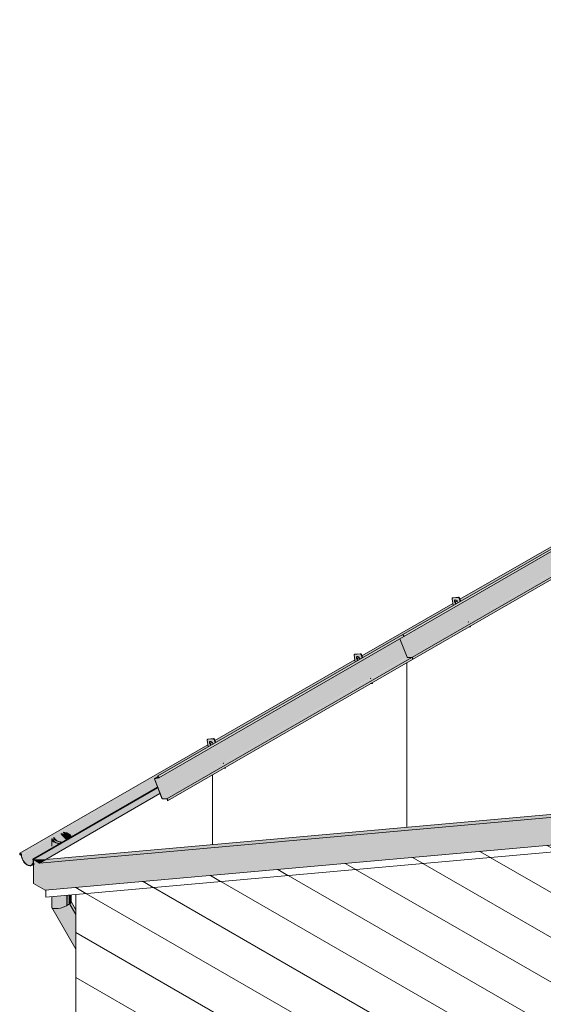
# Model space of a CAD drawing. Header units: centimetres. Extents: x 158 to 3412, y -108 to 53714.
# Tile 5 of 32: x 1923 to 2225, y 53142 to 53711. Entities that reach past the tile are written whole.
import ezdxf

# ---------------------------------------------------------------- set-up
doc = ezdxf.new("R2010")
doc.units = ezdxf.units.CM
for name, color, linetype, lineweight in [('A-GENM', 7, 'Continuous', 5), ('A-ROOF', 7, 'Continuous', 5), ('A-ROOF-OTLN', 7, 'Continuous', 5), ('A-ROOF-PATT', 7, 'Continuous', 5), ('A-WALL', 7, 'Continuous', 50), ('A-WALL-PATT', 7, 'Continuous', 5), ('P-PIPE', 7, 'Continuous', 5)]:
    doc.layers.add(name, color=color, linetype=linetype, lineweight=lineweight)

# ---------------------------------------------------------------- blocks, each defined once
blk = doc.blocks.new('ARu Rura spustowa okrągła ___FK_04_0 - Na ziemię _φ10_-9220802-_3D_ Kopia 1 Kopia 1 Kopia 1')
at = {"layer": 'P-PIPE', "true_color": 0x383e42}
h = blk.add_hatch(color=250, dxfattribs=at)
h.paths.add_polyline_path([(-2094.64, 53235.85), (-2094.6, 53235.96), (-2096.42, 53236.21), (-2097.08, 53236.4), (-2098.07, 53236.88), (-2098.86, 53237.58), (-2099.17, 53238.01), (-2099.36, 53238.51), (-2099.45, 53238.39), (-2099.36, 53237.98), (-2098.86, 53237.28), (-2097.93, 53236.62), (-2096.54, 53236.11), (-2095.77, 53235.94), (-2094.73, 53235.86)])
h.paths.add_polyline_path([(-2089.74, 53238.68), (-2089.56, 53238.87), (-2089.73, 53239.52), (-2090.37, 53240.3), (-2091.14, 53240.83), (-2092.31, 53241.29), (-2093.93, 53241.57), (-2093.29, 53241.41), (-2092.03, 53241.08), (-2091, 53240.58), (-2090.16, 53239.82), (-2089.89, 53239.45), (-2089.74, 53238.69)])
for points in [[(-2090.82, 53238.06), (-2089.74, 53238.77), (-2089.92, 53239.48), (-2090.45, 53240.17), (-2091.32, 53240.77), (-2092.46, 53241.21), (-2093.29, 53241.41), (-2094.19, 53241.39), (-2093.6, 53240.51), (-2092.86, 53240.25), (-2091.92, 53239.73), (-2091.28, 53239.14), (-2090.95, 53238.65), (-2090.83, 53238.11)], [(-2091, 53199.82), (-2089.86, 53200.72), (-2089.62, 53201.12), (-2089.53, 53201.7), (-2089.53, 53205.49), (-2091, 53205.36), (-2091, 53200.2)], [(-2086.82, 53192.59), (-2086.82, 53196.77), (-2089.54, 53201.33), (-2089.86, 53200.72), (-2090.47, 53200.18), (-2090.96, 53199.76), (-2087.04, 53192.96)], [(-2086.82, 53191.86), (-2086.82, 53192.59), (-2091, 53199.82), (-2091.32, 53199.66), (-2087.46, 53192.96)], [(-2089.45, 52976.57), (-2089.52, 52977.14), (-2089.37, 52978.62), (-2089.07, 52979.69), (-2088.51, 52980.82), (-2087.76, 52981.77), (-2086.82, 52982.49), (-2086.89, 52983.15), (-2086.99, 52983.17), (-2087.86, 52982.49), (-2088.61, 52981.54), (-2089.18, 52980.41), (-2089.52, 52979.15), (-2089.62, 52977.86), (-2089.47, 52976.62)], [(-2086.82, 52983.13), (-2086.89, 52983.21), (-2086.89, 52983.15)]]:
    blk.add_hatch(color=250, dxfattribs=at).paths.add_polyline_path(points)
h = blk.add_hatch(color=250, dxfattribs=at)
h.paths.add_polyline_path([(-2091.32, 53199.66), (-2091, 53199.82), (-2091, 53205.36), (-2091.5, 53205.31), (-2091.45, 53199.69)])
h.paths.add_polyline_path([(-2095.83, 53235.17), (-2094.78, 53235.86), (-2096.54, 53236.11), (-2097.08, 53236.25), (-2098.07, 53236.69), (-2098.98, 53237.45), (-2099.36, 53237.98), (-2099.44, 53237.98), (-2099.22, 53236.23), (-2099.15, 53235.96), (-2097.72, 53235.43), (-2097, 53235.26), (-2095.92, 53235.18)])
at = {"layer": 'P-PIPE'}
for p, q in [((-2099.53, 53238.73), (-2099.53, 53236.24)), ((-2086.82, 53196.81), (-2089.6, 53201.64)), ((-2089.53, 53201.37), (-2089.53, 53205.49)), ((-2091.38, 53199.61), (-2091, 53199.82)), ((-2086.99, 52983.17), (-2086.82, 52983.26))]:
    blk.add_line(p, q, dxfattribs=at)
for points in [[(-2094.22, 53241.49, 0), (-2093.29, 53241.41, 0), (-2092.13, 53241.13, 0), (-2091.14, 53240.69, 0), (-2090.37, 53240.11, 0), (-2089.89, 53239.45, 0), (-2089.73, 53238.73, 0), (-2089.73, 53238.69, 0)], [(-2089.53, 53238.79, 0), (-2089.7, 53239.48, 0), (-2090.2, 53240.17, 0), (-2091, 53240.77, 0), (-2092.03, 53241.23, 0), (-2093.24, 53241.52, 0), (-2094.04, 53241.6, 0)], [(-2099.51, 53238.45, 0), (-2099.36, 53237.98, 0), (-2098.86, 53237.28, 0), (-2098.07, 53236.69, 0), (-2097.03, 53236.23, 0), (-2095.83, 53235.94, 0), (-2094.65, 53235.84, 0)], [(-2094.53, 53235.96, 0), (-2095.77, 53236.05, 0), (-2096.93, 53236.33, 0), (-2097.93, 53236.77, 0), (-2098.69, 53237.34, 0), (-2099.17, 53238.01, 0), (-2099.32, 53238.55, 0)], [(-2091, 53199.82, 0), (-2090.2, 53200.36, 0), (-2089.7, 53200.89, 0), (-2089.53, 53201.37, 0)], [(-2089.47, 52976.62, 0), (-2089.62, 52977.86, 0), (-2089.52, 52979.15, 0), (-2089.18, 52980.41, 0), (-2088.61, 52981.54, 0), (-2087.86, 52982.49, 0), (-2086.99, 52983.17, 0)]]:
    blk.add_polyline3d(points, dxfattribs=at)
blk = doc.blocks.new('Construction_Roof-Accessories_Lindab_KOTEGL - Construction_Roof-Accessories_Lindab_KOTEGL-9237828-_3D_ Kopia 1 Kopia 1 Kopia 1')
at = {"layer": 'A-GENM', "true_color": 0x383e42}
h = blk.add_hatch(color=250, dxfattribs=at)
h.paths.add_polyline_path([(-1916.8, 53327.44), (-1915.79, 53327.54), (-1916.04, 53327.89), (-1916.65, 53327.54)])
h.paths.add_polyline_path([(-1925.58, 53339.88), (-1924.2, 53340.81), (-1924.63, 53341.4), (-1924.86, 53342.09), (-1924.84, 53342.65), (-1924.6, 53343.01), (-1924.14, 53343.08), (-1923.59, 53342.78), (-1923.04, 53342.08), (-1922.7, 53341.54), (-1921.53, 53342.35), (-1922.23, 53344.14), (-1922.77, 53344.56), (-1925.95, 53344.27), (-1926.19, 53343.81), (-1925.59, 53339.88)])
blk.add_hatch(color=250, dxfattribs=at).paths.add_polyline_path([(-1924.12, 53340.72), (-1923.99, 53340.93), (-1924.42, 53341.53), (-1924.64, 53342.19), (-1924.76, 53342.66), (-1924.86, 53342.6), (-1924.84, 53341.96), (-1924.45, 53341.11), (-1924.12, 53340.73)])
h = blk.add_hatch(color=250, dxfattribs=at)
h.paths.add_polyline_path([(-1915.79, 53327.54), (-1915.57, 53327.66), (-1915.73, 53328.06), (-1915.94, 53327.94)])
h.paths.add_polyline_path([(-1921.49, 53342.24), (-1921.32, 53342.47), (-1922.02, 53344.26), (-1922.23, 53344.14), (-1921.49, 53342.24)])
at = {"layer": 'A-GENM', "color": 250, "true_color": 0x2a2a2a}
for p, q in [((-1926.19, 53343.81), (-1925.58, 53339.88)), ((-1925.84, 53344.37), (-1926.05, 53344.24)), ((-1922.71, 53344.56), (-1925.95, 53344.27)), ((-1925.74, 53344.4), (-1922.5, 53344.69)), ((-1921.49, 53342.24), (-1922.23, 53344.14)), ((-1922.02, 53344.26), (-1921.28, 53342.36)), ((-1916.86, 53330.31), (-1916.91, 53330.44)), ((-1916.8, 53327.44), (-1915.79, 53327.54)), ((-1916.7, 53330.56), (-1916.65, 53330.43)), ((-1915.79, 53327.54), (-1915.94, 53327.94)), ((-1915.79, 53327.54), (-1915.57, 53327.66)), ((-1915.73, 53328.06), (-1915.57, 53327.66))]:
    blk.add_line(p, q, dxfattribs=at)
for points in [[(-1925.95, 53344.27, 0), (-1926.05, 53344.25, 0), (-1926.12, 53344.18, 0), (-1926.17, 53344.08, 0), (-1926.2, 53343.95, 0), (-1926.19, 53343.81, 0)], [(-1924.12, 53340.72, 0), (-1924.32, 53340.94, 0), (-1924.55, 53341.25, 0), (-1924.73, 53341.6, 0), (-1924.84, 53341.96, 0), (-1924.89, 53342.3, 0), (-1924.86, 53342.6, 0), (-1924.76, 53342.84, 0), (-1924.6, 53343.01, 0), (-1924.39, 53343.09, 0)], [(-1924.55, 53342.97, 0), (-1924.65, 53342.72, 0), (-1924.67, 53342.42, 0), (-1924.63, 53342.08, 0), (-1924.51, 53341.72, 0), (-1924.34, 53341.37, 0), (-1924.11, 53341.06, 0), (-1923.91, 53340.84, 0)], [(-1924.39, 53343.09, 0), (-1924.14, 53343.08, 0), (-1923.86, 53342.97, 0), (-1923.59, 53342.78, 0), (-1923.33, 53342.52, 0), (-1923.1, 53342.21, 0), (-1922.93, 53341.86, 0), (-1922.81, 53341.5, 0)], [(-1922.23, 53344.14, 0), (-1922.28, 53344.25, 0), (-1922.36, 53344.36, 0), (-1922.44, 53344.45, 0), (-1922.53, 53344.52, 0), (-1922.63, 53344.56, 0), (-1922.71, 53344.56, 0)], [(-1922.5, 53344.69, 0), (-1922.41, 53344.68, 0), (-1922.32, 53344.64, 0), (-1922.23, 53344.57, 0), (-1922.14, 53344.48, 0), (-1922.07, 53344.37, 0), (-1922.02, 53344.26, 0)]]:
    blk.add_polyline3d(points, dxfattribs=at)
blk = doc.blocks.new('Construction_Roof-Accessories_Lindab_SNO_KOTEGL - Construction_Roof-Accessories_Lindab_SNO-9284629-_3D_ Kopia 1 Kopia 1 Kopia 1')
at = {"layer": 'A-GENM', "true_color": 0x383e42}
for points in [[(-2039.05, 53273.67), (-1897.69, 53355.38), (-1898.09, 53355.75), (-2039.51, 53274.1), (-2039.12, 53273.73)], [(-2038.92, 53273.04), (-1897.42, 53354.88), (-1897.58, 53355.27), (-1897.63, 53355.32), (-2038.93, 53273.51), (-2038.85, 53273.14), (-2038.88, 53273.09)], [(-2037.06, 53261.07), (-1895.64, 53342.72), (-1899.77, 53353.38), (-2038.85, 53273.16), (-2038.92, 53273.18), (-2039.53, 53272.9), (-2041.45, 53272.38), (-2038.2, 53264)], [(-2036.95, 53260.97), (-1895.63, 53342.7), (-1895.72, 53342.67), (-2037.05, 53261.05), (-2036.97, 53260.98)], [(-2034.27, 53260.91), (-1892.85, 53342.56), (-1895.64, 53342.56), (-2036.95, 53260.97)], [(-2033.86, 53260.29), (-1892.44, 53342.07), (-1892.57, 53342.38), (-1892.88, 53342.55), (-2034.13, 53260.86), (-2033.89, 53260.55), (-2033.85, 53260.37)], [(-2033.96, 53259.8), (-1892.54, 53341.45), (-1892.44, 53341.94), (-2033.86, 53260.29)], [(-2041.5, 53272.59), (-2040.57, 53273.12), (-2041.46, 53272.61)], [(-2041.46, 53272.6), (-2038.84, 53273.23), (-2038.98, 53273.6), (-2039.27, 53273.87), (-2041.45, 53272.61)], [(-2034.24, 53260.8), (-2034.27, 53260.91), (-2034.34, 53260.8)]]:
    blk.add_hatch(color=250, dxfattribs=at).paths.add_polyline_path(points)
at = {"layer": 'A-GENM', "color": 250, "true_color": 0x2a2a2a}
for p, q in [((-2039.51, 53274.1), (-1898.09, 53355.75)), ((-2038.93, 53273.03), (-1897.51, 53354.68)), ((-1898.09, 53355.75), (-1897.63, 53355.32)), ((-1899.78, 53353.39), (-1895.64, 53342.72)), ((-2034.27, 53260.91), (-1892.85, 53342.56)), ((-1895.53, 53342.62), (-1892.85, 53342.56)), ((-2033.96, 53259.8), (-1892.54, 53341.45)), ((-1892.44, 53341.94), (-1892.54, 53341.45)), ((-2039.51, 53274.1), (-2039.53, 53274.02)), ((-2039.05, 53273.67), (-2039.51, 53274.1)), ((-2041.52, 53272.37), (-2037.14, 53261.08)), ((-2039.27, 53273.88), (-2041.49, 53272.59)), ((-2039.02, 53273.12), (-2041.46, 53272.6)), ((-2037.06, 53261.07), (-2041.45, 53272.38)), ((-2041.42, 53272.49), (-2038.97, 53273.01)), ((-2039.53, 53274.02), (-2039.08, 53273.59)), ((-2039.02, 53273.12), (-2038.84, 53273.22)), ((-2034.27, 53260.91), (-2036.95, 53260.97)), ((-2036.91, 53260.86), (-2034.24, 53260.8)), ((-2033.94, 53260.36), (-2034.04, 53259.87)), ((-2034.04, 53259.87), (-2033.96, 53259.8)), ((-2033.96, 53259.8), (-2033.86, 53260.29))]:
    blk.add_line(p, q, dxfattribs=at)
for points in [[(-1897.63, 53355.32, 0), (-1897.56, 53355.24, 0), (-1897.51, 53355.16, 0), (-1897.46, 53355.07, 0), (-1897.43, 53354.97, 0), (-1897.42, 53354.88, 0), (-1897.43, 53354.8, 0), (-1897.45, 53354.74, 0), (-1897.5, 53354.69, 0), (-1897.51, 53354.68, 0)], [(-1895.64, 53342.72, 0), (-1895.63, 53342.7, 0), (-1895.61, 53342.67, 0), (-1895.59, 53342.65, 0), (-1895.57, 53342.64, 0), (-1895.55, 53342.63, 0), (-1895.53, 53342.62, 0)], [(-1892.85, 53342.56, 0), (-1892.78, 53342.55, 0), (-1892.71, 53342.51, 0), (-1892.64, 53342.45, 0), (-1892.57, 53342.38, 0), (-1892.51, 53342.29, 0), (-1892.47, 53342.2, 0), (-1892.44, 53342.11, 0), (-1892.43, 53342.02, 0), (-1892.44, 53341.94, 0)], [(-2041.46, 53272.6, 0), (-2041.5, 53272.59, 0), (-2041.52, 53272.56, 0), (-2041.54, 53272.52, 0), (-2041.54, 53272.48, 0), (-2041.53, 53272.42, 0), (-2041.52, 53272.37, 0)], [(-2041.45, 53272.38, 0), (-2041.46, 53272.41, 0), (-2041.46, 53272.43, 0), (-2041.46, 53272.46, 0), (-2041.45, 53272.47, 0), (-2041.44, 53272.49, 0), (-2041.43, 53272.49, 0)], [(-2039.08, 53273.59, 0), (-2039.03, 53273.54, 0), (-2038.99, 53273.48, 0), (-2038.96, 53273.41, 0), (-2038.94, 53273.34, 0), (-2038.93, 53273.28, 0), (-2038.93, 53273.22, 0), (-2038.95, 53273.17, 0), (-2038.98, 53273.14, 0), (-2038.99, 53273.13, 0)], [(-2038.97, 53273.01, 0), (-2038.92, 53273.04, 0), (-2038.88, 53273.09, 0), (-2038.85, 53273.15, 0), (-2038.84, 53273.23, 0), (-2038.85, 53273.32, 0), (-2038.88, 53273.42, 0), (-2038.93, 53273.51, 0), (-2038.98, 53273.6, 0), (-2039.05, 53273.67, 0)], [(-2037.14, 53261.08, 0), (-2037.11, 53261.02, 0), (-2037.08, 53260.97, 0), (-2037.04, 53260.93, 0), (-2036.99, 53260.89, 0), (-2036.95, 53260.87, 0)], [(-2036.95, 53260.97, 0), (-2036.97, 53260.98, 0), (-2036.99, 53260.99, 0), (-2037.01, 53261, 0), (-2037.03, 53261.02, 0), (-2037.05, 53261.05, 0), (-2037.06, 53261.07, 0)], [(-2033.86, 53260.29, 0), (-2033.85, 53260.37, 0), (-2033.86, 53260.46, 0), (-2033.89, 53260.55, 0), (-2033.94, 53260.64, 0), (-2033.99, 53260.73, 0), (-2034.06, 53260.8, 0), (-2034.13, 53260.86, 0), (-2034.2, 53260.9, 0), (-2034.27, 53260.91, 0)], [(-2034.24, 53260.8, 0), (-2034.19, 53260.79, 0), (-2034.14, 53260.77, 0), (-2034.08, 53260.72, 0), (-2034.04, 53260.67, 0), (-2034, 53260.61, 0), (-2033.96, 53260.54, 0), (-2033.94, 53260.48, 0), (-2033.94, 53260.41, 0), (-2033.94, 53260.36, 0)]]:
    blk.add_polyline3d(points, dxfattribs=at)
blk = doc.blocks.new('ARu Rura spustowa okrągła ___FK_04_0 - Na ziemię _φ10_-9220853-_3D_ Kopia 1 Kopia 1 Kopia 1')
at = {"layer": 'P-PIPE', "true_color": 0x383e42}
h = blk.add_hatch(color=250, dxfattribs=at)
h.paths.add_polyline_path([(-2096, 53235.07), (-2095.96, 53235.18), (-2097.72, 53235.43), (-2098.29, 53235.58), (-2099.52, 53236.23), (-2100.12, 53236.79), (-2100.42, 53237.22), (-2100.62, 53237.78), (-2100.72, 53237.66), (-2100.62, 53237.19), (-2100.12, 53236.49), (-2098.86, 53235.69), (-2097.88, 53235.34), (-2097, 53235.14), (-2096.09, 53235.07)])
h.paths.add_polyline_path([(-2090.99, 53237.96), (-2090.83, 53238.14), (-2091.1, 53238.88), (-2091.63, 53239.51), (-2092.39, 53240.04), (-2093.7, 53240.54), (-2094.55, 53240.73), (-2094.55, 53240.61), (-2092.96, 53240.15), (-2092.09, 53239.67), (-2091.43, 53239.05), (-2091.09, 53238.39), (-2091, 53238.01)])
for points in [[(-2092.44, 53237.12), (-2091.01, 53238.04), (-2091.18, 53238.69), (-2091.71, 53239.38), (-2092.58, 53239.98), (-2093.8, 53240.44), (-2094.55, 53240.61), (-2095.55, 53240.61), (-2095.01, 53239.7), (-2092.48, 53237.15)], [(-2092.25, 53199.17), (-2091.5, 53199.82), (-2091.5, 53205.31), (-2092.25, 53205.24), (-2092.25, 53199.22)], [(-2086.82, 53174.03), (-2086.82, 53189.77), (-2092.25, 53199.17), (-2093.29, 53198.66), (-2095.79, 53197.83), (-2098.29, 53197.46), (-2099.79, 53197.58), (-2100.42, 53197.82), (-2100.59, 53197.88), (-2088.95, 53177.72)], [(-2086.82, 53189.77), (-2086.82, 53191.86), (-2091.46, 53199.69), (-2091.5, 53199.69), (-2092.25, 53199.17), (-2088.67, 53192.96)], [(-2083.99, 52972.44), (-2083.99, 52973.86), (-2086.82, 52975.52), (-2086.89, 52982.45), (-2088.04, 52981.42), (-2088.74, 52980.37), (-2089.23, 52979.12), (-2089.47, 52977.82), (-2089.45, 52976.57), (-2089.22, 52975.49), (-2088.76, 52974.5), (-2088.37, 52973.92), (-2087.58, 52973.31), (-2085.73, 52972.81), (-2084.82, 52972.62)]]:
    blk.add_hatch(color=250, dxfattribs=at).paths.add_polyline_path(points)
h = blk.add_hatch(color=250, dxfattribs=at)
h.paths.add_polyline_path([(-2098.29, 53197.46), (-2096.64, 53197.67), (-2094.49, 53198.2), (-2092.25, 53199.17), (-2092.25, 53205.24), (-2100.79, 53204.48), (-2100.69, 53198.1), (-2100.59, 53197.91), (-2099.79, 53197.58), (-2098.72, 53197.47), (-2098.38, 53197.46)])
h.paths.add_polyline_path([(-2099.36, 53233.13), (-2096.14, 53235.08), (-2097.08, 53235.15), (-2098.29, 53235.44), (-2099.38, 53235.94), (-2100.27, 53236.7), (-2100.62, 53237.19), (-2100.71, 53237.19), (-2100.6, 53235.85), (-2100.06, 53234.11), (-2099.4, 53233.17)])
at = {"layer": 'P-PIPE'}
for p, q in [((-2100.79, 53237.94), (-2100.79, 53233.46)), ((-2100.79, 53204.48), (-2100.79, 53198.33)), ((-2086.82, 53193.99), (-2090.86, 53200.99)), ((-2090.79, 53200.72), (-2090.79, 53205.37)), ((-2100.72, 53198.06), (-2086.82, 53173.99)), ((-2092.25, 53199.17), (-2091.57, 53199.62)), ((-2086.89, 52973.06), (-2083.99, 52972.43))]:
    blk.add_line(p, q, dxfattribs=at)
for points in [[(-2095.58, 53240.71, 0), (-2094.55, 53240.61, 0), (-2093.39, 53240.34, 0), (-2092.39, 53239.9, 0), (-2091.63, 53239.32, 0), (-2091.15, 53238.65, 0), (-2090.99, 53237.96, 0)], [(-2090.79, 53238.06, 0), (-2090.96, 53238.68, 0), (-2091.46, 53239.38, 0), (-2092.25, 53239.98, 0), (-2093.29, 53240.44, 0), (-2094.49, 53240.73, 0), (-2095.4, 53240.82, 0)], [(-2100.77, 53237.71, 0), (-2100.62, 53237.19, 0), (-2100.12, 53236.49, 0), (-2099.32, 53235.9, 0), (-2098.29, 53235.44, 0), (-2097.08, 53235.15, 0), (-2096, 53235.05, 0)], [(-2095.83, 53235.17, 0), (-2097.03, 53235.26, 0), (-2098.19, 53235.54, 0), (-2099.18, 53235.98, 0), (-2099.95, 53236.55, 0), (-2100.42, 53237.22, 0), (-2100.58, 53237.82, 0)], [(-2100.79, 53198.33, 0), (-2100.62, 53197.93, 0), (-2100.12, 53197.64, 0), (-2099.32, 53197.48, 0), (-2098.29, 53197.46, 0), (-2097.08, 53197.58, 0), (-2095.79, 53197.83, 0), (-2094.49, 53198.2, 0), (-2093.29, 53198.66, 0), (-2092.25, 53199.17, 0)], [(-2086.68, 52973.02, 0), (-2087.58, 52973.31, 0), (-2088.37, 52973.92, 0), (-2088.97, 52974.81, 0), (-2089.37, 52975.9, 0), (-2089.52, 52977.14, 0), (-2089.42, 52978.43, 0), (-2089.08, 52979.69, 0), (-2088.51, 52980.82, 0), (-2087.76, 52981.77, 0), (-2086.89, 52982.45, 0)]]:
    blk.add_polyline3d(points, dxfattribs=at)
blk = doc.blocks.new('Construction_Roof-Accessories_Lindab_KOTEGL - Construction_Roof-Accessories_Lindab_KOTEGL-V4-_3D_ Kopia 1 Kopia 1 Kopia 1')
at = {"layer": 'A-GENM', "true_color": 0x383e42}
h = blk.add_hatch(color=250, dxfattribs=at)
h.paths.add_polyline_path([(-1860.24, 53360.1), (-1859.22, 53360.19), (-1859.47, 53360.55), (-1860.08, 53360.19)])
h.paths.add_polyline_path([(-1869.02, 53372.54), (-1867.62, 53373.46), (-1868.06, 53374.06), (-1868.28, 53374.7), (-1868.27, 53375.31), (-1868.03, 53375.67), (-1867.57, 53375.74), (-1867.02, 53375.44), (-1866.46, 53374.73), (-1866.13, 53374.2), (-1864.96, 53375), (-1865.66, 53376.8), (-1866.2, 53377.22), (-1869.38, 53376.93), (-1869.62, 53376.47), (-1869.02, 53372.54)])
h = blk.add_hatch(color=250, dxfattribs=at)
h.paths.add_polyline_path([(-1859.22, 53360.19), (-1859.01, 53360.32), (-1859.16, 53360.72), (-1859.38, 53360.6)])
h.paths.add_polyline_path([(-1864.92, 53374.9), (-1864.75, 53375.12), (-1865.45, 53376.92), (-1865.66, 53376.8), (-1864.93, 53374.9)])
blk.add_hatch(color=250, dxfattribs=at).paths.add_polyline_path([(-1867.55, 53373.38), (-1867.41, 53373.58), (-1867.85, 53374.19), (-1868.08, 53374.88), (-1868.19, 53375.32), (-1868.29, 53375.26), (-1868.27, 53374.62), (-1867.88, 53373.77), (-1867.55, 53373.39)])
at = {"layer": 'A-GENM', "color": 250, "true_color": 0x2a2a2a}
for p, q in [((-1869.62, 53376.47), (-1869.02, 53372.54)), ((-1869.27, 53377.03), (-1869.48, 53376.9)), ((-1866.14, 53377.22), (-1869.38, 53376.93)), ((-1869.17, 53377.06), (-1865.93, 53377.35)), ((-1864.92, 53374.9), (-1865.66, 53376.8)), ((-1865.45, 53376.92), (-1864.71, 53375.02)), ((-1860.29, 53362.97), (-1860.34, 53363.1)), ((-1860.24, 53360.1), (-1859.22, 53360.19)), ((-1860.13, 53363.22), (-1860.08, 53363.09)), ((-1859.22, 53360.19), (-1859.38, 53360.6)), ((-1859.22, 53360.19), (-1859.01, 53360.32)), ((-1859.12, 53360.62), (-1859.01, 53360.32))]:
    blk.add_line(p, q, dxfattribs=at)
for points in [[(-1869.38, 53376.93, 0), (-1869.48, 53376.91, 0), (-1869.55, 53376.84, 0), (-1869.61, 53376.74, 0), (-1869.63, 53376.61, 0), (-1869.62, 53376.47, 0)], [(-1865.66, 53376.8, 0), (-1865.72, 53376.91, 0), (-1865.79, 53377.02, 0), (-1865.87, 53377.11, 0), (-1865.97, 53377.18, 0), (-1866.06, 53377.21, 0), (-1866.14, 53377.22, 0)], [(-1865.93, 53377.35, 0), (-1865.84, 53377.34, 0), (-1865.75, 53377.3, 0), (-1865.66, 53377.23, 0), (-1865.58, 53377.14, 0), (-1865.5, 53377.03, 0), (-1865.45, 53376.92, 0)], [(-1867.55, 53373.38, 0), (-1867.76, 53373.6, 0), (-1867.98, 53373.91, 0), (-1868.16, 53374.26, 0), (-1868.27, 53374.62, 0), (-1868.32, 53374.96, 0), (-1868.29, 53375.26, 0), (-1868.19, 53375.5, 0), (-1868.03, 53375.67, 0), (-1867.82, 53375.75, 0)], [(-1867.98, 53375.63, 0), (-1868.08, 53375.38, 0), (-1868.11, 53375.08, 0), (-1868.06, 53374.74, 0), (-1867.95, 53374.38, 0), (-1867.77, 53374.03, 0), (-1867.54, 53373.72, 0), (-1867.34, 53373.5, 0)], [(-1867.82, 53375.75, 0), (-1867.57, 53375.74, 0), (-1867.29, 53375.63, 0), (-1867.02, 53375.44, 0), (-1866.76, 53375.18, 0), (-1866.53, 53374.87, 0), (-1866.36, 53374.52, 0), (-1866.24, 53374.16, 0)]]:
    blk.add_polyline3d(points, dxfattribs=at)
blk = doc.blocks.new('Construction_Roof-Accessories_Lindab_SNO_KOTEGL - Construction_Roof-Accessories_Lindab_SNO-V5-_3D_ Kopia 1 Kopia 1 Kopia 1')
at = {"layer": 'A-GENM', "true_color": 0x383e42}
for points in [[(-1895.64, 53342.72), (-1754.22, 53424.37), (-1758.35, 53435.03), (-1899.77, 53353.37), (-1896.67, 53345.38)], [(-1897.63, 53355.32), (-1756.28, 53437.04), (-1756.67, 53437.4), (-1898.09, 53355.75), (-1897.69, 53355.38)], [(-1897.5, 53354.69), (-1756, 53436.53), (-1756.14, 53436.89), (-1756.21, 53436.97), (-1897.51, 53355.16), (-1897.43, 53354.79), (-1897.46, 53354.73)], [(-1895.53, 53342.62), (-1754.2, 53424.35), (-1754.3, 53424.32), (-1895.63, 53342.7), (-1895.55, 53342.63)], [(-1892.85, 53342.56), (-1751.43, 53424.21), (-1754.22, 53424.21), (-1895.53, 53342.62), (-1894.85, 53342.61)], [(-1892.44, 53341.94), (-1751.02, 53423.72), (-1751.15, 53424.03), (-1751.46, 53424.2), (-1892.71, 53342.51), (-1892.47, 53342.2), (-1892.43, 53342.02)], [(-1892.54, 53341.45), (-1751.12, 53423.1), (-1751.02, 53423.59), (-1892.44, 53341.91), (-1892.51, 53341.57)]]:
    blk.add_hatch(color=250, dxfattribs=at).paths.add_polyline_path(points)
at = {"layer": 'A-GENM', "color": 250, "true_color": 0x2a2a2a}
for p, q in [((-1898.09, 53355.75), (-1756.67, 53437.4)), ((-1897.51, 53354.68), (-1756.09, 53436.33)), ((-1758.36, 53435.04), (-1754.22, 53424.37)), ((-1756.67, 53437.4), (-1756.21, 53436.97)), ((-1892.85, 53342.56), (-1751.43, 53424.21)), ((-1892.54, 53341.45), (-1751.12, 53423.1)), ((-1754.11, 53424.27), (-1751.43, 53424.21)), ((-1751.02, 53423.59), (-1751.12, 53423.1)), ((-1897.63, 53355.32), (-1898.09, 53355.75)), ((-1895.64, 53342.72), (-1899.78, 53353.39)), ((-1892.85, 53342.56), (-1895.53, 53342.62)), ((-1892.54, 53341.45), (-1892.44, 53341.94))]:
    blk.add_line(p, q, dxfattribs=at)
for points in [[(-1756.21, 53436.97, 0), (-1756.14, 53436.89, 0), (-1756.08, 53436.81, 0), (-1756.04, 53436.72, 0), (-1756.01, 53436.62, 0), (-1756, 53436.53, 0), (-1756.01, 53436.45, 0), (-1756.03, 53436.39, 0), (-1756.07, 53436.34, 0), (-1756.09, 53436.33, 0)], [(-1754.22, 53424.37, 0), (-1754.2, 53424.35, 0), (-1754.19, 53424.32, 0), (-1754.17, 53424.3, 0), (-1754.15, 53424.29, 0), (-1754.13, 53424.28, 0), (-1754.11, 53424.27, 0)], [(-1751.43, 53424.21, 0), (-1751.36, 53424.2, 0), (-1751.29, 53424.16, 0), (-1751.22, 53424.1, 0), (-1751.15, 53424.03, 0), (-1751.09, 53423.94, 0), (-1751.05, 53423.85, 0), (-1751.02, 53423.76, 0), (-1751.01, 53423.67, 0), (-1751.02, 53423.59, 0)], [(-1897.51, 53354.68, 0), (-1897.5, 53354.69, 0), (-1897.45, 53354.74, 0), (-1897.43, 53354.8, 0), (-1897.42, 53354.88, 0), (-1897.43, 53354.97, 0), (-1897.46, 53355.07, 0), (-1897.51, 53355.16, 0), (-1897.56, 53355.24, 0), (-1897.63, 53355.32, 0)], [(-1895.53, 53342.62, 0), (-1895.55, 53342.63, 0), (-1895.57, 53342.64, 0), (-1895.59, 53342.65, 0), (-1895.61, 53342.67, 0), (-1895.63, 53342.7, 0), (-1895.64, 53342.72, 0)], [(-1892.44, 53341.94, 0), (-1892.43, 53342.02, 0), (-1892.44, 53342.11, 0), (-1892.47, 53342.2, 0), (-1892.51, 53342.29, 0), (-1892.57, 53342.38, 0), (-1892.64, 53342.45, 0), (-1892.71, 53342.51, 0), (-1892.78, 53342.55, 0), (-1892.85, 53342.56, 0)]]:
    blk.add_polyline3d(points, dxfattribs=at)

msp = doc.modelspace()

# ---------------------------------------------------------------- hatches: boundary and pattern name
at = {"layer": 'A-ROOF-OTLN', "true_color": 0x383e42}
h = msp.add_hatch(color=250, dxfattribs=at)
h.paths.add_polyline_path([(1923.64, 53228.63), (2031.47, 53290.89), (2031.28, 53292.15), (1923.02, 53229.54), (1923.39, 53229.27), (1923.62, 53228.78)])
h.paths.add_polyline_path([(2033.15, 53291.86), (2034.25, 53292.51), (2033.92, 53293.27), (2033.67, 53293.53), (2032.54, 53292.75), (2032.82, 53292.24), (2033.07, 53291.95)])
h.paths.add_polyline_path([(2035.78, 53293.38), (2116.31, 53340), (2116.13, 53341.14), (2035.38, 53294.39), (2035.73, 53293.49)])
h.paths.add_polyline_path([(2118, 53340.85), (2119.07, 53341.59), (2118.71, 53342.35), (2118.52, 53342.52), (2117.39, 53341.76), (2117.68, 53341.23), (2117.92, 53340.93)])
h.paths.add_polyline_path([(2120.63, 53342.37), (2172.88, 53372.65), (2172.7, 53373.8), (2120.23, 53343.4), (2120.59, 53342.47)])
h.paths.add_polyline_path([(2174.57, 53373.51), (2175.64, 53374.24), (2175.28, 53375), (2175.09, 53375.18), (2173.96, 53374.42), (2174.25, 53373.89), (2174.5, 53373.58)])
h.paths.add_polyline_path([(2177.2, 53375.03), (2257.73, 53421.62), (2257.55, 53422.79), (2176.8, 53376.06), (2177.16, 53375.12)])
h.paths.add_polyline_path([(2259.43, 53422.5), (2260.5, 53423.22), (2260.14, 53423.98), (2259.95, 53424.17), (2258.81, 53423.41), (2259.1, 53422.88), (2259.36, 53422.56)])
h.paths.add_polyline_path([(2262.05, 53424.02), (2314.3, 53454.27), (2314.12, 53455.45), (2261.65, 53425.05), (2262.02, 53424.1)])
h.paths.add_polyline_path([(2315.99, 53455.16), (2317.07, 53455.87), (2316.72, 53456.63), (2316.51, 53456.83), (2315.38, 53456.07), (2315.67, 53455.54), (2315.94, 53455.21)])
h.paths.add_polyline_path([(2318.62, 53456.68), (2399.16, 53503.24), (2398.98, 53504.44), (2318.22, 53457.71), (2318.59, 53456.75)])
h.paths.add_polyline_path([(2400.85, 53504.15), (2401.93, 53504.84), (2401.58, 53505.61), (2401.37, 53505.82), (2400.23, 53505.06), (2400.52, 53504.53), (2400.8, 53504.19)])
h.paths.add_polyline_path([(2403.47, 53505.67), (2455.73, 53535.89), (2455.54, 53537.1), (2403.07, 53506.7), (2403.45, 53505.72)])
h.paths.add_polyline_path([(2457.42, 53536.81), (2458.5, 53537.49), (2458.15, 53538.26), (2457.94, 53538.48), (2456.8, 53537.72), (2457.09, 53537.19), (2457.38, 53536.85)])
h.paths.add_polyline_path([(2460.04, 53538.33), (2540.59, 53584.87), (2540.4, 53586.09), (2459.64, 53539.36), (2460.02, 53538.37)])
h.paths.add_polyline_path([(2542.27, 53585.8), (2543.36, 53586.47), (2543.01, 53587.24), (2542.79, 53587.47), (2541.65, 53586.71), (2541.94, 53586.18), (2542.24, 53585.82)])
h.paths.add_polyline_path([(2544.89, 53587.32), (2597.16, 53617.52), (2596.97, 53618.75), (2544.49, 53588.35), (2544.88, 53587.35)])
h.paths.add_polyline_path([(2598.84, 53618.46), (2599.93, 53619.12), (2599.59, 53619.89), (2599.36, 53620.13), (2598.22, 53619.37), (2598.51, 53618.84), (2598.82, 53618.48)])
h.paths.add_polyline_path([(2601.46, 53619.98), (2682.01, 53666.49), (2681.82, 53667.74), (2601.06, 53621.01), (2601.45, 53620)])
h.paths.add_polyline_path([(2683.69, 53667.45), (2684.79, 53668.1), (2684.45, 53668.87), (2684.21, 53669.12), (2683.07, 53668.36), (2683.36, 53667.83), (2683.68, 53667.46)])
h.paths.add_polyline_path([(2686.32, 53668.97), (2725.52, 53691.6), (2725.38, 53692.08), (2725.03, 53692.45), (2724.68, 53692.49), (2685.92, 53670), (2686.31, 53668.97)])
h = msp.add_hatch(color=250, dxfattribs=at)
h.paths.add_polyline_path([(1928.38, 53222.29), (1929.16, 53222.4), (1929.82, 53222.86), (1930.15, 53223.31), (1930.4, 53224.47), (1930.35, 53225.47), (1930.26, 53226.03), (1942.5, 53233.19), (1941.79, 53234.21), (1941.29, 53235.92), (1941.17, 53237.71), (1941.36, 53237.76), (1941.51, 53237.19), (1942.12, 53236.44), (1942.73, 53236.06), (1942.51, 53237.28), (1942.55, 53238.51), (1942.63, 53238.49), (1942.77, 53237.98), (1943.3, 53237.28), (1944.17, 53236.69), (1945.53, 53236.2), (1946.14, 53236.05), (1947.62, 53236.05), (1949.4, 53237.17), (1946.88, 53239.72), (1946.39, 53240.73), (1946.62, 53240.79), (1947.88, 53240.61), (1948.14, 53240.67), (1947.76, 53241.52), (1947.98, 53241.57), (1949.14, 53241.41), (1950.31, 53241.04), (1951.24, 53240.52), (1951.92, 53239.88), (1952.22, 53239.45), (1952.38, 53238.8), (2002.22, 53267.67), (2000.46, 53272.48), (2000.72, 53272.77), (2002.64, 53273.88), (2002.4, 53274.1), (1923.65, 53228.53), (1923.74, 53227.61), (1924.04, 53226.54), (1924.55, 53225.43), (1925.23, 53224.4), (1926.05, 53223.5), (1926.99, 53222.8), (1927.57, 53222.49), (1928.24, 53222.33)])
h.paths.add_polyline_path([(2686.32, 53668.96), (2709.52, 53682.34), (2710.14, 53681.64), (2710.14, 53681.33), (2709.97, 53681.21), (2707.83, 53679.97), (2708.29, 53678.78), (2710.18, 53678.54), (2711.22, 53678.2), (2712.24, 53677.62), (2712.32, 53677.56), (2727.8, 53686.58), (2727.05, 53687.44), (2726.16, 53689), (2725.93, 53689.5), (2725.6, 53690.85), (2725.52, 53691.6), (2686.32, 53668.97)])
h.paths.add_polyline_path([(2709.42, 53675.88), (2710.23, 53676.46), (2708.9, 53677.21), (2709.39, 53675.95)])
h = msp.add_hatch(color=250, dxfattribs=at)
h.paths.add_polyline_path([(1929.78, 53222.52), (1930.57, 53223.1), (1930.57, 53225.86), (2002.33, 53267.37), (2002.3, 53267.46), (1930.42, 53225.86), (1930.56, 53224.87), (1930.41, 53223.6), (1930.1, 53222.92)])
h.paths.add_polyline_path([(2709.53, 53675.59), (2732.3, 53688.82), (2732.29, 53688.92), (2709.47, 53675.74), (2709.52, 53675.61)])
h = msp.add_hatch(color=250, dxfattribs=at)
h.paths.add_polyline_path([(1930.41, 53225.95), (2002.3, 53267.46), (2002.25, 53267.59), (1930.26, 53226.03)])
h.paths.add_polyline_path([(2709.47, 53675.74), (2732.29, 53688.92), (2732.15, 53689), (2709.42, 53675.88)])
for points in [[(1923.15, 53228.51), (1923.59, 53228.89), (1923.34, 53229.32), (1923.13, 53229.48), (1922.8, 53229.22), (1922.84, 53228.89), (1923.12, 53228.53)], [(1928.41, 53222.12), (1929.37, 53222.29), (1929.78, 53222.52), (1930.26, 53223.16), (1930.53, 53224.19), (1930.51, 53225.26), (1930.41, 53225.95), (1930.28, 53225.95), (1930.4, 53224.47), (1930.24, 53223.62), (1930.01, 53223.1), (1929.7, 53222.7), (1929.1, 53222.36), (1928.24, 53222.33), (1927.57, 53222.49), (1926.7, 53222.96), (1925.86, 53223.68), (1925.08, 53224.61), (1924.42, 53225.71), (1923.92, 53226.98), (1923.74, 53227.66), (1923.57, 53228.67), (1923.5, 53228.71), (1923.74, 53227.18), (1924.04, 53226.27), (1924.85, 53224.75), (1925.59, 53223.81), (1925.92, 53223.45), (1926.74, 53222.78), (1927.71, 53222.29), (1928.38, 53222.12)]]:
    msp.add_hatch(color=250, dxfattribs=at).paths.add_polyline_path(points)
h = msp.add_hatch(color=250, dxfattribs=at)
h.paths.add_polyline_path([(1923.5, 53228.71), (1923.63, 53228.71), (1923.57, 53228.75)])
h.paths.add_polyline_path([(1923.15, 53228.35), (1923.51, 53228.56), (1923.5, 53228.71), (1923.15, 53228.51)])
at = {"layer": 'A-ROOF-PATT'}
h = msp.add_hatch(dxfattribs=at)
h.set_pattern_fill('FP_7', color=256, style=0, pattern_type=2)
h.set_pattern_definition([(90, (-1333.71, 49839.73), (-112.25, -41.33), [])])
h.paths.add_polyline_path([(1937.64, 53225.86), (2231.09, 53252.06), (3025.9, 53710.95), (2732.29, 53684.65), (2710.82, 53672.25), (2712.07, 53669.22), (2714.96, 53669.05), (2715.16, 53668.67), (2715.13, 53668.38), (2714.96, 53668), (2691.87, 53654.66), (2692.02, 53654.26), (2691.81, 53654.13), (2690.79, 53654.04), (2607.01, 53605.67), (2607.17, 53605.27), (2606.96, 53605.14), (2605.94, 53605.05), (2550.44, 53573.01), (2550.6, 53572.61), (2550.39, 53572.48), (2549.37, 53572.39), (2465.59, 53524.02), (2465.75, 53523.62), (2465.54, 53523.49), (2464.52, 53523.4), (2409.02, 53491.36), (2409.18, 53490.96), (2408.97, 53490.83), (2407.95, 53490.74), (2324.17, 53442.37), (2324.23, 53441.91), (2324.12, 53441.84), (2323.1, 53441.75), (2267.6, 53409.71), (2267.76, 53409.31), (2267.55, 53409.18), (2266.53, 53409.09), (2182.79, 53360.62), (2182.91, 53360.32), (2182.69, 53360.19), (2181.68, 53360.1), (2126.18, 53328.06), (2126.34, 53327.66), (2126.13, 53327.54), (2125.11, 53327.44), (2041.33, 53279.07), (2041.48, 53278.67), (2041.27, 53278.55), (2040.25, 53278.45), (2007.98, 53259.92), (2008.02, 53260.55), (2007.78, 53260.86), (2007.67, 53260.8), (2004.94, 53260.98), (2004.78, 53261.08), (2003.6, 53263.94), (1942.12, 53228.44)])
at = {"layer": 'A-ROOF-PATT', "true_color": 0xc7ae96}
h = msp.add_hatch(color=253, dxfattribs=at)
h.paths.add_polyline_path([(1934.11, 53225.86), (1937.64, 53225.86), (2003.65, 53263.97), (2002.36, 53267.3), (1930.57, 53225.86), (1932.27, 53225.86)])
h.paths.add_polyline_path([(2710.82, 53672.25), (2732.45, 53684.74), (2732.45, 53688.82), (2709.53, 53675.59), (2710.37, 53673.42)])
for points in [[(1934.11, 53223.81), (2242.86, 53251.39), (2246.4, 53253.43), (1937.64, 53225.86), (1934.26, 53223.9)], [(1937.33, 53208.07), (2242.86, 53235.36), (2242.86, 53251.39), (1934.11, 53223.81), (1935.22, 53218.37)], [(1937.33, 53208.07), (1934.11, 53223.81), (1930.57, 53225.86), (1930.57, 53211.97), (1934.11, 53209.93)], [(1934.11, 53223.81), (1937.64, 53225.86), (1930.57, 53225.86), (1933.95, 53223.9)]]:
    msp.add_hatch(color=253, dxfattribs=at).paths.add_polyline_path(points)
at = {"layer": 'A-ROOF-PATT'}
h = msp.add_hatch(dxfattribs=at)
h.set_pattern_fill('FP_5', color=256, style=0, pattern_type=2)
h.set_pattern_definition([(330, (3154.168, 58272.44), (8e-05, 25.92414), [])])
h.paths.add_polyline_path([(2555.15, 52847.65), (2555.15, 52851.37), (2549.57, 52854.6), (2552.16, 52851.37)])
h.paths.add_polyline_path([(1937.64, 53204.17), (2245.76, 53231.76), (2242.86, 53235.36), (1937.64, 53208.07)])
at = {"layer": 'A-WALL-PATT'}
h = msp.add_hatch(dxfattribs=at)
h.set_pattern_fill('FP_4', color=256, style=0, pattern_type=2)
h.set_pattern_definition([(330, (3154.192, 58272.452), (8e-05, 25.92414), [])])
h.paths.add_polyline_path([(2511.73, 52654.12), (2511.73, 52900.89), (2245.81, 53231.7), (1955.09, 53205.73), (1955.09, 52975.49), (2488.63, 52667.45)])

# ---------------------------------------------------------------- linework, layer by layer
at = {"layer": 'A-ROOF'}
for p, q in [((2246.4, 53253.43), (1937.64, 53225.86)), ((1937.64, 53204.17), (2245.81, 53231.7)), ((1937.64, 53208.1), (1937.64, 53204.17))]:
    msp.add_line(p, q, dxfattribs=at)
at = {"layer": 'A-ROOF-OTLN'}
for p, q in [((2257.55, 53422.79), (2176.76, 53376.15)), ((2172.7, 53373.8), (2120.2, 53343.49)), ((2175.13, 53375.2), (2173.93, 53374.51)), ((2118.56, 53342.54), (2117.36, 53341.85)), ((2116.13, 53341.14), (2035.34, 53294.5)), ((2031.28, 53292.15), (1922.8, 53229.52)), ((2033.71, 53293.55), (2032.51, 53292.86)), ((1930.26, 53226.03), (2002.25, 53267.59)), ((1930.41, 53225.95), (2002.3, 53267.46)), ((1930.57, 53225.86), (2002.36, 53267.3)), ((2003.6, 53263.94), (1934.11, 53223.81)), ((2242.86, 53251.39), (1934.11, 53223.81)), ((2242.86, 53235.36), (1937.33, 53208.07)), ((1923.15, 53228.51), (1923.62, 53228.78)), ((1923.15, 53228.35), (1923.46, 53228.53)), ((1923.15, 53228.35), (1923.15, 53228.51)), ((1929.54, 53222.34), (1931.32, 53223.37)), ((1930.41, 53225.95), (1930.26, 53226.03)), ((1930.57, 53211.97), (1930.57, 53225.86)), ((1934.11, 53223.81), (1930.57, 53225.86)), ((1937.33, 53208.07), (1930.57, 53211.97))]:
    msp.add_line(p, q, dxfattribs=at)
for points in [[(1923.64, 53228.63, 0), (1923.62, 53228.79, 0), (1923.57, 53228.96, 0), (1923.49, 53229.12, 0), (1923.39, 53229.27, 0), (1923.27, 53229.39, 0), (1923.15, 53229.48, 0), (1923.02, 53229.54, 0), (1922.9, 53229.55, 0), (1922.8, 53229.52, 0), (1922.72, 53229.45, 0), (1922.67, 53229.34, 0), (1922.65, 53229.2, 0), (1922.67, 53229.04, 0), (1922.72, 53228.88, 0), (1922.8, 53228.72, 0), (1922.9, 53228.57, 0), (1923.02, 53228.44, 0), (1923.15, 53228.35, 0)], [(1923.15, 53228.51, 0), (1923.05, 53228.58, 0), (1922.97, 53228.67, 0), (1922.9, 53228.77, 0), (1922.84, 53228.89, 0), (1922.8, 53229.01, 0), (1922.79, 53229.12, 0), (1922.8, 53229.22, 0), (1922.84, 53229.3, 0), (1922.9, 53229.35, 0), (1922.97, 53229.37, 0), (1923.05, 53229.36, 0), (1923.15, 53229.33, 0), (1923.24, 53229.26, 0), (1923.32, 53229.17, 0), (1923.4, 53229.06, 0), (1923.45, 53228.94, 0), (1923.49, 53228.83, 0), (1923.5, 53228.71, 0)], [(1923.5, 53228.71, 0), (1923.61, 53227.66, 0), (1923.92, 53226.54, 0), (1924.42, 53225.43, 0), (1925.08, 53224.4, 0), (1925.86, 53223.5, 0), (1926.7, 53222.8, 0), (1927.57, 53222.33, 0), (1928.41, 53222.12, 0), (1929.16, 53222.18, 0), (1929.78, 53222.52, 0), (1930.24, 53223.1, 0), (1930.51, 53223.9, 0), (1930.56, 53224.87, 0), (1930.41, 53225.95, 0)], [(1930.26, 53226.03, 0), (1930.42, 53224.99, 0), (1930.38, 53224.05, 0), (1930.13, 53223.27, 0), (1929.7, 53222.7, 0), (1929.1, 53222.36, 0), (1928.38, 53222.29, 0), (1927.57, 53222.49, 0), (1926.74, 53222.94, 0), (1925.92, 53223.61, 0), (1925.17, 53224.47, 0), (1924.53, 53225.47, 0), (1924.04, 53226.54, 0), (1923.74, 53227.61, 0), (1923.64, 53228.63, 0)]]:
    msp.add_polyline3d(points, dxfattribs=at)
at = {"layer": 'A-WALL', "lineweight": 5}
msp.add_line((1955.09, 53205.73), (1955.09, 52975.49), dxfattribs=at)

# ---------------------------------------------------------------- block references
at = {"layer": 'A-GENM', "color": 250, "true_color": 0x2a2a2a}
for name, p in [('Construction_Roof-Accessories_Lindab_SNO_KOTEGL - Construction_Roof-Accessories_Lindab_SNO-V5-_3D_ Kopia 1 Kopia 1 Kopia 1', (4041.91, 0)), ('Construction_Roof-Accessories_Lindab_KOTEGL - Construction_Roof-Accessories_Lindab_KOTEGL-V4-_3D_ Kopia 1 Kopia 1 Kopia 1', (4041.91, 0)), ('Construction_Roof-Accessories_Lindab_SNO_KOTEGL - Construction_Roof-Accessories_Lindab_SNO-9284629-_3D_ Kopia 1 Kopia 1 Kopia 1', (4041.91, 0)), ('Construction_Roof-Accessories_Lindab_KOTEGL - Construction_Roof-Accessories_Lindab_KOTEGL-9237828-_3D_ Kopia 1 Kopia 1 Kopia 1', (4041.91, 0)), ('Construction_Roof-Accessories_Lindab_KOTEGL - Construction_Roof-Accessories_Lindab_KOTEGL-9237828-_3D_ Kopia 1 Kopia 1 Kopia 1', (3957.06, -48.99))]:
    msp.add_blockref(name, p, dxfattribs=at)
at = {"layer": 'P-PIPE'}
for name in ['ARu Rura spustowa okrągła ___FK_04_0 - Na ziemię _φ10_-9220853-_3D_ Kopia 1 Kopia 1 Kopia 1', 'ARu Rura spustowa okrągła ___FK_04_0 - Na ziemię _φ10_-9220802-_3D_ Kopia 1 Kopia 1 Kopia 1']:
    msp.add_blockref(name, (4041.91, 0), dxfattribs=at)

doc.saveas('drawing.dxf')
